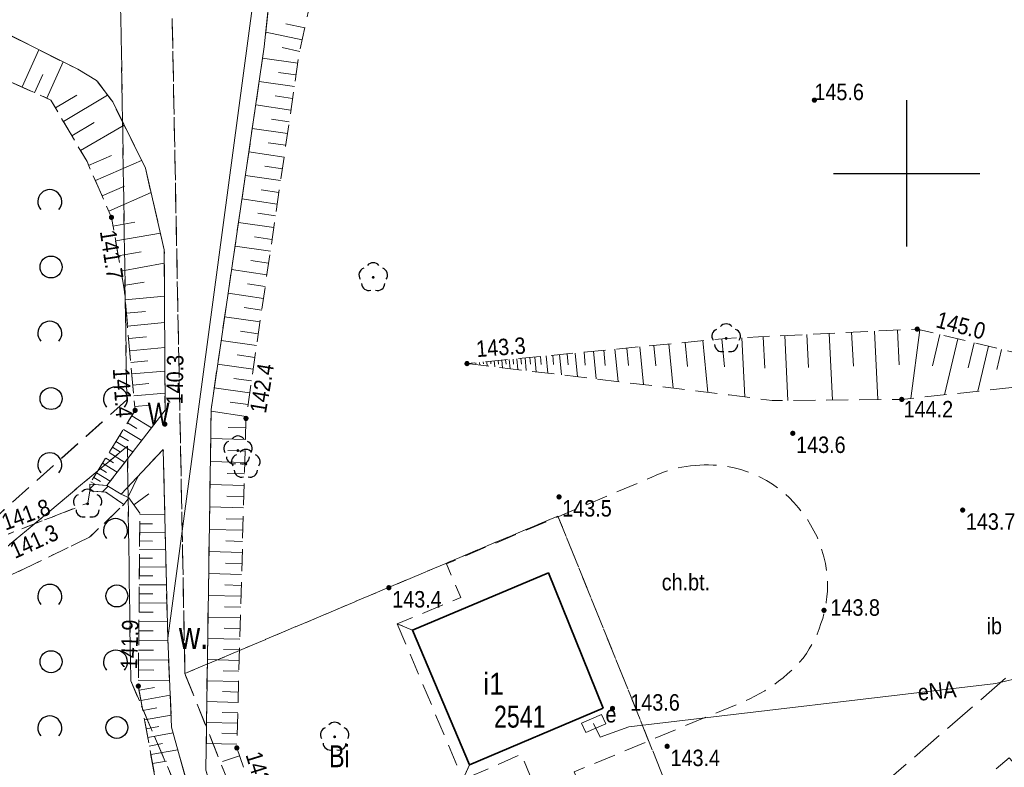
# Model space of a CAD drawing. Header units: metres. Extents: x 5548743 to 5556416, y 5707500 to 5714000.
# Tile 173 of 203: x 5554239 to 5554307, y 5710559 to 5710611. Entities that reach past the tile are written whole.
import ezdxf
from ezdxf.enums import TextEntityAlignment as Align

# ---------------------------------------------------------------- set-up
doc = ezdxf.new("R2010")
doc.units = ezdxf.units.M
doc.header["$MEASUREMENT"] = 0
for name, pattern in [('0.75_0.75', [1.5, 0.75, -0.75]), ('1.5_0.75', [2.25, 1.5, -0.75]), ('2.25_0.75', [3, 2.25, -0.75])]:
    doc.linetypes.add(name, pattern=pattern)
doc.layers.get('0').update_dxf_attribs({"color": 2, "linetype": 'CONTINUOUS', "lineweight": 5})
for name, color, linetype in [('000 Inne (niezydentyfikowane)', 7, 'CONTINUOUS'), ('210-oznaczenie konturu użytku gruntowego', 7, 'CONTINUOUS'), ('218-kontur użytku gruntowego', 7, 'CONTINUOUS'), ('312-budynek ewidencyjny', 7, 'CONTINUOUS'), ('312-oznaczenie budynku ewidencyjnego', 7, 'CONTINUOUS'), ('312-oznaczenie budynku ewidencyjnego-Atr117', 7, 'CONTINUOUS'), ('chodnik', 7, 'CONTINUOUS'), ('chodnik-Atr17', 7, 'CONTINUOUS'), ('drzewo liściaste', 7, 'CONTINUOUS'), ('inna budowla-Atr17', 7, 'CONTINUOUS'), ('jezdnia', 7, 'CONTINUOUS'), ('pikieta naturalna', 7, 'CONTINUOUS'), ('pikieta naturalna-Atr2', 7, 'CONTINUOUS'), ('przewód elektroenergetyczny podziemny', 7, 'CONTINUOUS'), ('przewód elektroenergetyczny podziemny-Atr1', 7, 'CONTINUOUS'), ('rów melioracyjny (poligon)', 7, 'CONTINUOUS'), ('skarpa nieumocniona', 7, 'CONTINUOUS'), ('szafa elektroenergetyczna lub kontener', 7, 'CONTINUOUS'), ('szafa elektroenergetyczna lub kontener-Atr17', 7, 'CONTINUOUS'), ('woda stojąca', 7, 'CONTINUOUS'), ('woda stojąca-Atr103', 7, 'CONTINUOUS'), ('Wstawianie ramki sekcyjnej z opisem', 7, 'CONTINUOUS'), ('zadrzewienie  zakrzewienie', 7, 'CONTINUOUS'), ('ściana oporowa (poligon)', 7, 'CONTINUOUS')]:
    doc.layers.add(name, color=color, linetype=linetype)
doc.styles.get("Standard").update_dxf_attribs({"font": 'Working1250', "width": 0.75})

# ---------------------------------------------------------------- blocks, each defined once
blk = doc.blocks.new('PW01')
at = {"linetype": 'Continuous', "lineweight": 13}
h = blk.add_hatch(color=0, dxfattribs=at)
edge = h.paths.add_edge_path()
edge.add_arc((0, 0), 0.18, 0, 360)
blk = doc.blocks.new('OP021')
at = {"linetype": 'Continuous', "lineweight": 13}
h = blk.add_hatch(color=0, dxfattribs=at)
edge = h.paths.add_edge_path()
edge.add_arc((0, 0), 0.1, 0, 360)
at = {"color": 0, "linetype": 'Continuous', "lineweight": -3}
for centre, start, end in [((0, 0.5), 38.316, 141.684), ((-0.476, 0.154), 110.388, 213.756), ((0.476, 0.154), 326.244, 69.612), ((-0.294, -0.404), 182.272, 285.64), ((0.294, -0.404), 254.36, 357.728), ((0.294, -0.404), 254.36, 357.728)]:
    blk.add_arc(centre, 0.5, start, end, dxfattribs=at)
blk = doc.blocks.new('US18')
at = {"color": 0, "linetype": 'Continuous', "lineweight": 13}
for p, q in [((-0.75, -0.35), (-0.75, 0.35)), ((-0.75, 0.35), (0.75, 0.35)), ((0.75, -0.35), (0.75, 0.35)), ((-0.75, -0.35), (0.75, -0.35))]:
    blk.add_line(p, q, dxfattribs=at)
blk = doc.blocks.new('OTZK1')
at = {"color": 0, "linetype": 'Continuous'}
blk.add_circle((0, 0), 0.75, dxfattribs=at)
blk = doc.blocks.new('OTZK2')
at = {"color": 0, "linetype": 'Continuous'}
blk.add_arc((0, 0), 0.825, 318.85, 221.162, dxfattribs=at)
blk = doc.blocks.new('RAMKA1000K')
at = {"color": 0}
for p, q in [((700, 95), (700, 105)), ((695, 100), (705, 100))]:
    blk.add_line(p, q, dxfattribs=at)

msp = doc.modelspace()

# ---------------------------------------------------------------- linework, layer by layer
at = {"layer": '000 Inne (niezydentyfikowane)', "color": 252, "linetype": 'Continuous', "lineweight": 18, "flags": 128}
for points in [[(5554258.79, 5710609.96), (5554257.5, 5710610.24)], [(5554258.62, 5710609.14), (5554256.12, 5710609.67)], [(5554239.45, 5710605.91), (5554240.6, 5710608.45)], [(5554258.45, 5710608.34), (5554257.24, 5710608.6)], [(5554241.14, 5710605.14), (5554242.26, 5710607.62)], [(5554258.31, 5710607.54), (5554255.91, 5710607.89)], [(5554240.3, 5710605.52), (5554240.87, 5710606.77)], [(5554258.19, 5710606.74), (5554256.99, 5710606.91)], [(5554258.08, 5710605.94), (5554255.67, 5710606.29)], [(5554241.72, 5710604.49), (5554243.19, 5710605.35)], [(5554242.27, 5710603.56), (5554245.3, 5710605.35)], [(5554257.96, 5710605.13), (5554256.76, 5710605.31)], [(5554257.84, 5710604.33), (5554255.44, 5710604.68)], [(5554242.85, 5710602.57), (5554244.38, 5710603.47)], [(5554243.45, 5710601.56), (5554246.42, 5710603.31)], [(5554257.73, 5710603.53), (5554256.52, 5710603.7)], [(5554257.61, 5710602.72), (5554255.2, 5710603.08)], [(5554257.49, 5710601.92), (5554256.29, 5710602.1)], [(5554257.38, 5710601.12), (5554254.96, 5710601.47)], [(5554244, 5710600.55), (5554245.56, 5710601.23)], [(5554244.46, 5710599.51), (5554247.62, 5710600.89)], [(5554257.26, 5710600.31), (5554256.05, 5710600.49)], [(5554257.14, 5710599.51), (5554254.73, 5710599.86)], [(5554244.92, 5710598.46), (5554246.46, 5710599.13)], [(5554245.37, 5710597.42), (5554248.27, 5710598.69)], [(5554257.02, 5710598.7), (5554255.82, 5710598.88)], [(5554256.91, 5710597.9), (5554254.49, 5710598.25)], [(5554256.79, 5710597.1), (5554255.58, 5710597.27)], [(5554245.66, 5710596.4), (5554247.17, 5710596.66)], [(5554256.67, 5710596.29), (5554254.26, 5710596.64)], [(5554245.85, 5710595.38), (5554248.91, 5710595.92)], [(5554256.55, 5710595.48), (5554255.35, 5710595.66)], [(5554246.03, 5710594.36), (5554247.59, 5710594.64)], [(5554256.44, 5710594.68), (5554254.02, 5710595.03)], [(5554246.21, 5710593.32), (5554249.18, 5710593.85)], [(5554256.32, 5710593.87), (5554255.11, 5710594.05)], [(5554256.2, 5710593.07), (5554253.78, 5710593.42)], [(5554246.39, 5710592.32), (5554247.79, 5710592.57)], [(5554255.97, 5710591.45), (5554253.55, 5710591.8)], [(5554256.08, 5710592.26), (5554254.87, 5710592.44)], [(5554246.5, 5710591.36), (5554249.19, 5710591.61)], [(5554246.58, 5710590.45), (5554247.89, 5710590.56)], [(5554255.85, 5710590.64), (5554254.64, 5710590.82)], [(5554246.66, 5710589.56), (5554249.2, 5710589.79)], [(5554255.73, 5710589.84), (5554253.31, 5710590.19)], [(5554255.61, 5710589.03), (5554254.4, 5710589.21)], [(5554296.23, 5710589.13), (5554296.35, 5710586.82)], [(5554297.8, 5710589.21), (5554298.02, 5710584.53)], [(5554299.37, 5710589.28), (5554299.48, 5710586.91)], [(5554300.9, 5710589.31), (5554300.28, 5710584.61)], [(5554246.74, 5710588.7), (5554247.97, 5710588.82)], [(5554255.5, 5710588.22), (5554253.07, 5710588.57)], [(5554284.84, 5710588.44), (5554285, 5710586.8)], [(5554286.05, 5710588.56), (5554286.39, 5710585.02)], [(5554287.34, 5710588.68), (5554287.53, 5710586.77)], [(5554288.72, 5710588.76), (5554288.92, 5710584.71)], [(5554290.17, 5710588.83), (5554290.28, 5710586.67)], [(5554291.66, 5710588.91), (5554291.87, 5710584.47)], [(5554293.16, 5710588.98), (5554293.27, 5710586.73)], [(5554294.69, 5710589.05), (5554294.91, 5710584.5)], [(5554302.27, 5710588.98), (5554301.76, 5710586.84)], [(5554303.51, 5710588.68), (5554302.59, 5710584.85)], [(5554246.81, 5710587.87), (5554249.21, 5710588.09)], [(5554277.91, 5710587.77), (5554278, 5710586.89)], [(5554278.56, 5710587.83), (5554278.75, 5710585.94)], [(5554279.26, 5710587.9), (5554279.36, 5710586.87)], [(5554280.02, 5710587.97), (5554280.24, 5710585.76)], [(5554280.84, 5710588.05), (5554280.96, 5710586.85)], [(5554281.73, 5710588.14), (5554281.98, 5710585.55)], [(5554282.69, 5710588.23), (5554282.82, 5710586.83)], [(5554283.72, 5710588.33), (5554284.01, 5710585.31)], [(5554304.61, 5710588.42), (5554304.2, 5710586.7)], [(5554305.61, 5710588.18), (5554304.87, 5710585.1)], [(5554306.5, 5710587.96), (5554306.17, 5710586.58)], [(5554246.88, 5710587.06), (5554248.05, 5710587.17)], [(5554255.38, 5710587.41), (5554254.17, 5710587.59)], [(5554271.01, 5710587.1), (5554271.02, 5710586.98)], [(5554271.26, 5710587.12), (5554271.29, 5710586.82)], [(5554271.52, 5710587.15), (5554271.53, 5710586.97)], [(5554271.77, 5710587.17), (5554271.81, 5710586.76)], [(5554272.03, 5710587.2), (5554272.05, 5710586.96)], [(5554272.28, 5710587.22), (5554272.33, 5710586.7)], [(5554272.54, 5710587.25), (5554272.57, 5710586.96)], [(5554272.79, 5710587.27), (5554272.85, 5710586.64)], [(5554273.05, 5710587.3), (5554273.08, 5710586.95)], [(5554273.3, 5710587.32), (5554273.37, 5710586.58)], [(5554273.58, 5710587.35), (5554273.62, 5710586.94)], [(5554273.88, 5710587.38), (5554273.96, 5710586.51)], [(5554274.2, 5710587.41), (5554274.24, 5710586.94)], [(5554274.55, 5710587.44), (5554274.64, 5710586.42)], [(5554274.92, 5710587.48), (5554274.98, 5710586.93)], [(5554275.33, 5710587.52), (5554275.44, 5710586.33)], [(5554275.77, 5710587.56), (5554275.83, 5710586.92)], [(5554276.24, 5710587.61), (5554276.38, 5710586.22)], [(5554276.76, 5710587.65), (5554276.83, 5710586.9)], [(5554277.31, 5710587.71), (5554277.47, 5710586.09)], [(5554246.95, 5710586.28), (5554249.22, 5710586.48)], [(5554255.26, 5710586.6), (5554252.83, 5710586.96)], [(5554269.99, 5710587), (5554269.99, 5710586.99)], [(5554270.24, 5710587.02), (5554270.25, 5710586.95)], [(5554270.5, 5710587.05), (5554270.5, 5710586.98)], [(5554270.75, 5710587.07), (5554270.77, 5710586.89)], [(5554255.14, 5710585.8), (5554253.93, 5710585.97)], [(5554247.02, 5710585.52), (5554248.12, 5710585.62)], [(5554255.02, 5710584.99), (5554252.6, 5710585.34)], [(5554247.09, 5710584.78), (5554249.22, 5710584.97)], [(5554247.16, 5710584.06), (5554248.19, 5710584.15)], [(5554254.79, 5710583.38), (5554252.38, 5710583.73)], [(5554254.91, 5710584.18), (5554253.69, 5710584.36)], [(5554246.95, 5710583.42), (5554248.3, 5710582.59)], [(5554246.38, 5710582.49), (5554247.63, 5710581.73)], [(5554246.65, 5710582.94), (5554247.3, 5710582.54)], [(5554254.75, 5710582.59), (5554253.56, 5710582.62)], [(5554246.12, 5710582.07), (5554246.72, 5710581.7)], [(5554254.73, 5710581.79), (5554252.35, 5710581.86)], [(5554245.63, 5710581.27), (5554246.19, 5710580.93)], [(5554245.87, 5710581.67), (5554247.03, 5710580.95)], [(5554254.71, 5710581.01), (5554253.52, 5710581.04)], [(5554245.17, 5710580.53), (5554245.69, 5710580.21)], [(5554245.4, 5710580.9), (5554246.47, 5710580.23)], [(5554244.75, 5710579.84), (5554245.23, 5710579.55)], [(5554244.95, 5710580.18), (5554245.96, 5710579.56)], [(5554254.69, 5710580.22), (5554252.33, 5710580.29)], [(5554244.35, 5710579.2), (5554244.8, 5710578.93)], [(5554244.54, 5710579.52), (5554245.48, 5710578.94)], [(5554246.68, 5710577.84), (5554247.42, 5710579.33)], [(5554254.66, 5710579.44), (5554253.49, 5710579.47)], [(5554244.16, 5710578.9), (5554244.46, 5710578.72)], [(5554254.64, 5710578.66), (5554252.31, 5710578.73)], [(5554247.09, 5710577.33), (5554248.13, 5710578.08)], [(5554254.62, 5710577.89), (5554253.46, 5710577.92)], [(5554254.6, 5710577.12), (5554252.28, 5710577.18)], [(5554247.51, 5710576.66), (5554249.21, 5710576.64)], [(5554254.58, 5710576.35), (5554253.42, 5710576.38)], [(5554247.5, 5710576.03), (5554248.37, 5710576.02)], [(5554254.56, 5710575.59), (5554252.26, 5710575.65)], [(5554247.5, 5710575.44), (5554249.24, 5710575.42)], [(5554247.49, 5710574.86), (5554248.37, 5710574.85)], [(5554254.53, 5710574.82), (5554253.39, 5710574.86)], [(5554247.48, 5710573.68), (5554248.38, 5710573.67)], [(5554247.49, 5710574.27), (5554249.27, 5710574.25)], [(5554254.51, 5710574.07), (5554252.24, 5710574.13)], [(5554247.48, 5710573.08), (5554249.3, 5710573.06)], [(5554254.49, 5710573.31), (5554253.36, 5710573.34)], [(5554247.47, 5710572.47), (5554248.39, 5710572.47)], [(5554254.47, 5710572.56), (5554252.22, 5710572.63)], [(5554247.46, 5710571.86), (5554249.33, 5710571.85)], [(5554254.45, 5710571.82), (5554253.33, 5710571.85)], [(5554247.46, 5710571.24), (5554248.4, 5710571.24)], [(5554254.43, 5710571.07), (5554252.19, 5710571.13)], [(5554247.45, 5710570.62), (5554249.35, 5710570.6)], [(5554254.41, 5710570.33), (5554253.3, 5710570.36)], [(5554247.45, 5710569.99), (5554248.41, 5710569.98)], [(5554254.39, 5710569.59), (5554252.17, 5710569.65)], [(5554247.44, 5710569.35), (5554249.38, 5710569.33)], [(5554254.37, 5710568.86), (5554253.27, 5710568.89)], [(5554247.44, 5710568.7), (5554248.42, 5710568.7)], [(5554247.43, 5710568.05), (5554249.42, 5710568.03)], [(5554254.35, 5710568.13), (5554252.15, 5710568.19)], [(5554247.42, 5710567.39), (5554248.43, 5710567.38)], [(5554254.33, 5710567.4), (5554253.23, 5710567.43)], [(5554247.42, 5710566.72), (5554249.48, 5710566.7)], [(5554254.31, 5710566.68), (5554252.13, 5710566.74)], [(5554247.41, 5710566.04), (5554248.46, 5710566.03)], [(5554254.29, 5710565.95), (5554253.2, 5710565.98)], [(5554247.4, 5710565.34), (5554249.54, 5710565.32)], [(5554254.27, 5710565.24), (5554252.11, 5710565.3)], [(5554247.45, 5710564.64), (5554248.5, 5710564.83)], [(5554247.58, 5710563.94), (5554249.58, 5710564.31)], [(5554254.25, 5710564.52), (5554253.17, 5710564.55)], [(5554254.23, 5710563.81), (5554252.09, 5710563.87)], [(5554247.7, 5710563.27), (5554248.66, 5710563.44)], [(5554247.82, 5710562.62), (5554249.64, 5710562.95)], [(5554254.21, 5710563.1), (5554253.14, 5710563.13)], [(5554247.94, 5710562), (5554248.8, 5710562.16)], [(5554254.19, 5710562.39), (5554252.07, 5710562.45)], [(5554248.04, 5710561.42), (5554249.79, 5710561.74)], [(5554254.17, 5710561.68), (5554253.11, 5710561.71)], [(5554248.15, 5710560.83), (5554249.05, 5710561)], [(5554254.15, 5710560.95), (5554252.05, 5710561.01)], [(5554248.26, 5710560.24), (5554250.11, 5710560.58)], [(5554254.32, 5710560.17), (5554253.17, 5710559.78)], [(5554248.37, 5710559.63), (5554249.32, 5710559.8)]]:
    msp.add_lwpolyline(points, dxfattribs=at)
at = {"layer": '218-kontur użytku gruntowego', "color": 70, "linetype": '1.5_0.75', "lineweight": 18, "flags": 128}
for points in [[(5554246.19, 5710611.74), (5554246.61, 5710584.5)], [(5554246.61, 5710584.5), (5554246.19, 5710611.74)], [(5554250.59, 5710565.79), (5554249.72, 5710610.6)], [(5554249.72, 5710610.6), (5554250.59, 5710565.79)], [(5554246.61, 5710584.5), (5554232.08, 5710571.52)], [(5554232.08, 5710571.52), (5554246.61, 5710584.5)], [(5554234.43, 5710571.13), (5554246.65, 5710581.34)], [(5554246.65, 5710581.34), (5554234.43, 5710571.13)], [(5554246.65, 5710581.34), (5554246.88, 5710565.29)], [(5554246.88, 5710565.29), (5554246.65, 5710581.34)], [(5554276.12, 5710576.56), (5554250.59, 5710565.79)], [(5554250.59, 5710565.79), (5554276.12, 5710576.56)], [(5554290.77, 5710540.33), (5554276.12, 5710576.56)], [(5554276.12, 5710576.56), (5554290.77, 5710540.33)], [(5554257.05, 5710549.65), (5554250.59, 5710565.79)], [(5554250.59, 5710565.79), (5554257.05, 5710549.65)], [(5554246.88, 5710565.29), (5554254.42, 5710547.7)], [(5554254.42, 5710547.7), (5554246.88, 5710565.29)]]:
    msp.add_lwpolyline(points, dxfattribs=at)
at = {"layer": '312-budynek ewidencyjny', "color": 252, "linetype": 'Continuous', "lineweight": 35, "flags": 128}
for points in [[(5554266.17, 5710568.76), (5554275.48, 5710572.68)], [(5554275.48, 5710572.68), (5554279.21, 5710563.41)], [(5554270.06, 5710559.55), (5554266.17, 5710568.76)], [(5554279.21, 5710563.41), (5554270.06, 5710559.55)]]:
    msp.add_lwpolyline(points, dxfattribs=at)
at = {"layer": 'chodnik', "color": 252, "linetype": '1.5_0.75', "lineweight": 18, "flags": 128}
for points in [[(5554285.83, 5710580.05), (5554285.52, 5710580.03), (5554285.21, 5710580), (5554284.9, 5710579.95), (5554284.61, 5710579.91), (5554284.31, 5710579.84), (5554284, 5710579.76), (5554283.71, 5710579.68), (5554283.41, 5710579.58), (5554283.12, 5710579.47), (5554282.84, 5710579.35), (5554282.56, 5710579.22), (5554268.49, 5710573.29), (5554269.47, 5710570.99), (5554265.13, 5710569.19), (5554266.17, 5710568.76), (5554275.48, 5710572.68), (5554279.21, 5710563.41), (5554270.06, 5710559.55), (5554269.62, 5710558.53), (5554273.63, 5710560.27), (5554277.58, 5710550.46), (5554276.84, 5710548.9), (5554282.22, 5710550.49), (5554280.23, 5710551.58), (5554277.23, 5710559.06), (5554288.55, 5710563.75), (5554288.9, 5710563.9), (5554289.26, 5710564.06), (5554289.61, 5710564.23), (5554289.94, 5710564.42), (5554290.28, 5710564.61), (5554290.6, 5710564.82), (5554290.93, 5710565.04), (5554291.23, 5710565.26), (5554291.54, 5710565.5), (5554291.84, 5710565.76), (5554292.13, 5710566.01), (5554292.4, 5710566.28), (5554292.67, 5710566.56), (5554292.91, 5710566.85), (5554293.13, 5710567.17), (5554293.33, 5710567.48), (5554293.53, 5710567.82), (5554293.7, 5710568.15), (5554293.86, 5710568.49), (5554294, 5710568.84), (5554294.13, 5710569.2), (5554294.25, 5710569.55), (5554294.35, 5710569.93), (5554294.43, 5710570.3), (5554294.49, 5710570.67), (5554294.54, 5710571.04), (5554294.57, 5710571.42), (5554294.58, 5710571.9), (5554294.55, 5710572.37), (5554294.5, 5710572.84), (5554294.43, 5710573.32), (5554294.32, 5710573.78), (5554294.2, 5710574.23), (5554294.04, 5710574.68), (5554293.86, 5710575.13), (5554293.65, 5710575.55), (5554293.42, 5710575.97), (5554293.17, 5710576.37), (5554292.89, 5710576.75), (5554292.59, 5710577.13), (5554292.27, 5710577.49), (5554291.95, 5710577.83), (5554291.59, 5710578.16), (5554291.21, 5710578.46), (5554290.81, 5710578.74), (5554290.41, 5710578.99), (5554289.98, 5710579.21), (5554289.55, 5710579.42), (5554289.1, 5710579.59), (5554288.64, 5710579.74), (5554288.18, 5710579.86), (5554287.71, 5710579.95), (5554287.23, 5710580.02), (5554286.75, 5710580.05), (5554286.44, 5710580.06), (5554286.13, 5710580.06)], [(5554265.13, 5710569.19), (5554269.62, 5710558.53), (5554270.06, 5710559.55), (5554266.17, 5710568.76)]]:
    msp.add_lwpolyline(points, close=True, dxfattribs=at)
at = {"layer": 'jezdnia', "color": 252, "linetype": '2.25_0.75', "lineweight": 18, "flags": 128}
msp.add_lwpolyline([(5554312.42, 5710564.71), (5554310.11, 5710558.45), (5554309.14, 5710555.6), (5554307.76, 5710551.13), (5554306.72, 5710545.8), (5554308.05, 5710535.25), (5554310.32, 5710529.72), (5554311.39, 5710529.71), (5554309.08, 5710535.53), (5554307.78, 5710544.17), (5554308.8, 5710550.42), (5554310.37, 5710555.41), (5554311.22, 5710558.08), (5554314.06, 5710565.61), (5554315.41, 5710566.6), (5554316.7, 5710566.97), (5554319.51, 5710569.36), (5554323.45, 5710571.61), (5554336.65, 5710579.67), (5554346.65, 5710588.04), (5554344.48, 5710591.49), (5554333.48, 5710582.58), (5554320.7, 5710574.89), (5554316.68, 5710572.84), (5554314.02, 5710571.97), (5554312.77, 5710571.62), (5554310.73, 5710569.38), (5554309.15, 5710567.55), (5554307.11, 5710565.76), (5554297.1, 5710557.11), (5554293.49, 5710554.64), (5554282.22, 5710550.49), (5554276.84, 5710548.9), (5554272.11, 5710546.91), (5554274.11, 5710543.01), (5554281.66, 5710546.07), (5554294.67, 5710550.67), (5554295.77, 5710549.34), (5554298.32, 5710550.98), (5554297.29, 5710552.1), (5554299.24, 5710553.4), (5554302.69, 5710556.36), (5554303.7, 5710555.21), (5554305.86, 5710557.12), (5554304.82, 5710558.21), (5554307.02, 5710560.02), (5554308.04, 5710558.88), (5554310.23, 5710560.82), (5554309.23, 5710561.94)], close=True, dxfattribs=at)
at = {"layer": 'przewód elektroenergetyczny podziemny', "color": 1, "linetype": 'Continuous', "lineweight": 18, "flags": 128}
msp.add_lwpolyline([(5554278.57, 5710562.37), (5554279.02, 5710561.44), (5554280.97, 5710562.15), (5554306.1, 5710565.11), (5554315.57, 5710567.38), (5554325.8, 5710565.69), (5554335.04, 5710562.96), (5554335.82, 5710563.27)], dxfattribs=at)
at = {"layer": 'rów melioracyjny (poligon)', "color": 252, "linetype": '0.75_0.75', "lineweight": 18, "flags": 128}
msp.add_lwpolyline([(5554237.8, 5710575.05), (5554238.49, 5710572.43), (5554244.06, 5710575.11), (5554246.41, 5710577.35), (5554245.17, 5710578.2), (5554244.09, 5710578.28), (5554243.94, 5710577.45)], close=True, dxfattribs=at)
at = {"layer": 'skarpa nieumocniona', "color": 252, "linetype": '1.5_0.75', "lineweight": 18, "flags": 128}
for points in [[(5554241.07, 5710637.57), (5554241.92, 5710638.34), (5554242.27, 5710640.44), (5554241.78, 5710651.09), (5554241.81, 5710653.76), (5554240.5, 5710652.6), (5554239.46, 5710650.75), (5554239.4, 5710644.13), (5554239.87, 5710639.74), (5554236.1, 5710639.54), (5554231.29, 5710638.14), (5554227.48, 5710635.01), (5554225.34, 5710631.1), (5554224.14, 5710627.4), (5554224.8, 5710621.71), (5554227.97, 5710615.15), (5554231.34, 5710610.66), (5554235.37, 5710607.75), (5554241.41, 5710605.02), (5554243.89, 5710600.81), (5554245.56, 5710596.99), (5554246.43, 5710592.08), (5554247.18, 5710583.79), (5554244.07, 5710578.75), (5554245.25, 5710578.65), (5554249.23, 5710583.8), (5554249.18, 5710594.78), (5554247.88, 5710600.35), (5554245.65, 5710604.89), (5554244.54, 5710606.36), (5554243.25, 5710607.12), (5554236.46, 5710610.52), (5554234.44, 5710611.92), (5554232.15, 5710614.35), (5554229.31, 5710618.59), (5554228.13, 5710622.02), (5554227.83, 5710626), (5554228.47, 5710629.38), (5554230.01, 5710632.63), (5554231.15, 5710634.17), (5554232.61, 5710635.1), (5554236.5, 5710636.4)], [(5554241.07, 5710637.57), (5554241.92, 5710638.34), (5554242.27, 5710640.44), (5554241.78, 5710651.09), (5554241.81, 5710653.76), (5554240.5, 5710652.6), (5554239.46, 5710650.75), (5554239.4, 5710644.13), (5554239.87, 5710639.74), (5554236.1, 5710639.54), (5554231.29, 5710638.14), (5554227.48, 5710635.01), (5554225.34, 5710631.1), (5554224.14, 5710627.4), (5554224.8, 5710621.71), (5554227.97, 5710615.15), (5554231.34, 5710610.66), (5554235.37, 5710607.75), (5554241.41, 5710605.02), (5554243.89, 5710600.81), (5554245.56, 5710596.99), (5554246.43, 5710592.08), (5554247.18, 5710583.79), (5554244.07, 5710578.75), (5554245.25, 5710578.65), (5554249.23, 5710583.8), (5554249.18, 5710594.78), (5554247.88, 5710600.35), (5554245.65, 5710604.89), (5554244.54, 5710606.36), (5554243.25, 5710607.12), (5554236.46, 5710610.52), (5554234.44, 5710611.92), (5554232.15, 5710614.35), (5554229.31, 5710618.59), (5554228.13, 5710622.02), (5554227.83, 5710626), (5554228.47, 5710629.38), (5554230.01, 5710632.63), (5554231.15, 5710634.17), (5554232.61, 5710635.1), (5554236.5, 5710636.4)], [(5554260.05, 5710643.23), (5554260.25, 5710640.12), (5554263.2, 5710640.32), (5554264.85, 5710638.55), (5554264.91, 5710630.76), (5554260.65, 5710623.94), (5554256.79, 5710616.09), (5554256.02, 5710608.66), (5554252.38, 5710583.86), (5554252.02, 5710559.18), (5554253.54, 5710554.26), (5554266.08, 5710548.26), (5554267.21, 5710547.34), (5554268.32, 5710545.31), (5554272.03, 5710547.27), (5554266.84, 5710550.45), (5554255.87, 5710555.6), (5554254.14, 5710560.7), (5554254.77, 5710583.24), (5554258.39, 5710608.08), (5554260.1, 5710616.06), (5554263.02, 5710621.83), (5554267.09, 5710629.86), (5554267.29, 5710638.97), (5554264.58, 5710642.64)], [(5554260.05, 5710643.23), (5554260.25, 5710640.12), (5554263.2, 5710640.32), (5554264.85, 5710638.55), (5554264.91, 5710630.76), (5554260.65, 5710623.94), (5554256.79, 5710616.09), (5554256.02, 5710608.66), (5554252.38, 5710583.86), (5554252.02, 5710559.18), (5554253.54, 5710554.26), (5554266.08, 5710548.26), (5554267.21, 5710547.34), (5554268.32, 5710545.31), (5554272.03, 5710547.27), (5554266.84, 5710550.45), (5554255.87, 5710555.6), (5554254.14, 5710560.7), (5554254.77, 5710583.24), (5554258.39, 5710608.08), (5554260.1, 5710616.06), (5554263.02, 5710621.83), (5554267.09, 5710629.86), (5554267.29, 5710638.97), (5554264.58, 5710642.64)], [(5554269.9, 5710586.99), (5554287.85, 5710584.85), (5554290.8, 5710584.46), (5554299.66, 5710584.54), (5554307.48, 5710585.38), (5554309.53, 5710582.01), (5554312.49, 5710572.49), (5554312.77, 5710571.62), (5554314.02, 5710571.97), (5554316.87, 5710572.95), (5554311.24, 5710585.47), (5554309.18, 5710587.32), (5554300.72, 5710589.35), (5554287.64, 5710588.71)], [(5554269.9, 5710586.99), (5554287.85, 5710584.85), (5554290.8, 5710584.46), (5554299.66, 5710584.54), (5554307.48, 5710585.38), (5554309.53, 5710582.01), (5554312.49, 5710572.49), (5554312.77, 5710571.62), (5554314.02, 5710571.97), (5554316.87, 5710572.95), (5554311.24, 5710585.47), (5554309.18, 5710587.32), (5554300.72, 5710589.35), (5554287.64, 5710588.71)], [(5554253.63, 5710552.69), (5554252.34, 5710554.11), (5554250.82, 5710557.99), (5554249.68, 5710562.13), (5554249.41, 5710568.2), (5554249.11, 5710581.12), (5554246.23, 5710578.06), (5554246.75, 5710577.8), (5554247.51, 5710576.75), (5554247.4, 5710564.93), (5554248.92, 5710556.62), (5554250.56, 5710552.65), (5554252.27, 5710550.62), (5554256.25, 5710548.22), (5554264.99, 5710543.5), (5554267.66, 5710544.93), (5554267.4, 5710545.43), (5554257.26, 5710550.62)], [(5554253.63, 5710552.69), (5554252.34, 5710554.11), (5554250.82, 5710557.99), (5554249.68, 5710562.13), (5554249.41, 5710568.2), (5554249.11, 5710581.12), (5554246.23, 5710578.06), (5554246.75, 5710577.8), (5554247.51, 5710576.75), (5554247.4, 5710564.93), (5554248.92, 5710556.62), (5554250.56, 5710552.65), (5554252.27, 5710550.62), (5554256.25, 5710548.22), (5554264.99, 5710543.5), (5554267.66, 5710544.93), (5554267.4, 5710545.43), (5554257.26, 5710550.62)]]:
    msp.add_lwpolyline(points, close=True, dxfattribs=at)
at = {"layer": 'woda stojąca', "color": 141, "linetype": 'Continuous', "lineweight": 18, "flags": 128}
msp.add_lwpolyline([(5554236.46, 5710610.52), (5554243.25, 5710607.12), (5554244.54, 5710606.36), (5554245.65, 5710604.89), (5554247.88, 5710600.35), (5554249.18, 5710594.78), (5554249.23, 5710583.8), (5554245.25, 5710578.65), (5554246.23, 5710578.06), (5554249.11, 5710581.12), (5554249.41, 5710568.2), (5554259.05, 5710640.07), (5554254.72, 5710639.92), (5554246.92, 5710638.86), (5554244.48, 5710639.13), (5554243.4, 5710645.32), (5554242.96, 5710651.01), (5554243.05, 5710653.73), (5554241.81, 5710653.76), (5554241.78, 5710651.09), (5554242.27, 5710640.44), (5554241.92, 5710638.34), (5554241.07, 5710637.57), (5554236.5, 5710636.4)], dxfattribs=at)
msp.add_lwpolyline([(5554249.41, 5710568.2), (5554249.68, 5710562.13), (5554250.82, 5710557.99), (5554252.34, 5710554.11), (5554253.63, 5710552.69), (5554257.26, 5710550.62), (5554267.4, 5710545.43), (5554267.66, 5710544.93), (5554268.32, 5710545.31), (5554267.21, 5710547.34), (5554266.08, 5710548.26), (5554253.54, 5710554.26), (5554252.02, 5710559.18), (5554252.38, 5710583.86), (5554256.02, 5710608.66), (5554256.79, 5710616.09), (5554260.65, 5710623.94), (5554264.91, 5710630.76), (5554264.85, 5710638.55), (5554263.2, 5710640.32), (5554260.25, 5710640.12), (5554259.05, 5710640.07)], close=True, dxfattribs=at)
at = {"layer": 'zadrzewienie  zakrzewienie', "color": 252, "linetype": '1.5_0.75', "lineweight": 18, "flags": 128}
msp.add_lwpolyline([(5554234.7, 5710533.19), (5554245.25, 5710535.4), (5554254.45, 5710538.4), (5554265.09, 5710543.16), (5554264.99, 5710543.5), (5554256.25, 5710548.22), (5554252.27, 5710550.62), (5554250.56, 5710552.65), (5554248.92, 5710556.62), (5554247.4, 5710564.93), (5554247.51, 5710576.75), (5554246.75, 5710577.8), (5554246.41, 5710577.35), (5554244.06, 5710575.11), (5554238.49, 5710572.43), (5554237.8, 5710575.05), (5554243.94, 5710577.45), (5554244.09, 5710578.28), (5554244.07, 5710578.75), (5554247.18, 5710583.79), (5554246.43, 5710592.08), (5554245.56, 5710596.99), (5554243.89, 5710600.81), (5554241.41, 5710605.02), (5554235.37, 5710607.75), (5554231.34, 5710610.66), (5554227.97, 5710615.15), (5554224.8, 5710621.71), (5554224.14, 5710627.4), (5554225.34, 5710631.1), (5554227.48, 5710635.01), (5554231.29, 5710638.14), (5554236.1, 5710639.54), (5554239.87, 5710639.74), (5554239.4, 5710644.13), (5554239.46, 5710650.75), (5554240.5, 5710652.6), (5554241.81, 5710653.76), (5554239.58, 5710654.68), (5554234.37, 5710653.94), (5554224.25, 5710653.14), (5554216.14, 5710651.7), (5554209.52, 5710647.69), (5554188.34, 5710640.83), (5554196.26, 5710624.04), (5554199.26, 5710616.56), (5554203.12, 5710605.81), (5554204.7, 5710599.72), (5554206.37, 5710595.74), (5554211.11, 5710596.45), (5554214.37, 5710596.63), (5554216.74, 5710596.26), (5554218.75, 5710595.63), (5554220.69, 5710594.04), (5554222.57, 5710592.13), (5554223.45, 5710592.57), (5554224.92, 5710590.35), (5554224.1, 5710589.8), (5554225.29, 5710588.3), (5554226.23, 5710588.33), (5554226.97, 5710585.97), (5554225.77, 5710585.73), (5554226.06, 5710584.37), (5554226, 5710582.64), (5554226.81, 5710581.76), (5554224.95, 5710579.98), (5554224.21, 5710580.6), (5554221.31, 5710578.16), (5554221.86, 5710577.12), (5554219.52, 5710575.91), (5554219.14, 5710576.48), (5554217.16, 5710575.38), (5554214.51, 5710574.27), (5554212.11, 5710573.27), (5554211.02, 5710572.24), (5554210.07, 5710570.43), (5554209.26, 5710567.2), (5554209.36, 5710553.78), (5554209.22, 5710548.85), (5554209.77, 5710544.79), (5554210.79, 5710540.34), (5554212.56, 5710534.54), (5554213.38, 5710532.79), (5554211.93, 5710531.51), (5554224.88, 5710531.96), (5554224.79, 5710533.5), (5554227.82, 5710533.76), (5554227.98, 5710532.26)], close=True, dxfattribs=at)
at = {"layer": 'ściana oporowa (poligon)', "color": 252, "linetype": 'Continuous', "lineweight": 18, "flags": 128}
msp.add_lwpolyline([(5554244.09, 5710578.28), (5554245.17, 5710578.2), (5554246.41, 5710577.35), (5554246.75, 5710577.8), (5554246.23, 5710578.06), (5554245.25, 5710578.65), (5554244.07, 5710578.75)], close=True, dxfattribs=at)
msp.add_lwpolyline([(5554244.09, 5710578.28), (5554245.17, 5710578.2), (5554246.41, 5710577.35), (5554246.75, 5710577.8), (5554246.23, 5710578.06), (5554245.25, 5710578.65), (5554244.07, 5710578.75)], close=True, dxfattribs=at)
for points in [[(5554244.084, 5710578.425), (5554244.383, 5710578.723)], [(5554244.937, 5710578.217), (5554245.325, 5710578.605)]]:
    msp.add_lwpolyline(points, dxfattribs=at)

# ---------------------------------------------------------------- block references
at = {"layer": 'drzewo liściaste', "color": 3, "linetype": 'Continuous', "lineweight": 18}
for p in [(5554263.48, 5710592.89), (5554287.64, 5710588.71), (5554254.22, 5710581.04), (5554254.76, 5710580.12), (5554243.93, 5710577.4), (5554260.84, 5710561.46)]:
    msp.add_blockref('OP021', p, dxfattribs=at)
at = {"layer": 'pikieta naturalna', "color": 252, "linetype": 'Continuous', "lineweight": 13}
for p in [(5554293.68, 5710605.01), (5554245.56, 5710596.99), (5554300.72, 5710589.35), (5554269.9, 5710586.99), (5554299.66, 5710584.54), (5554247.18, 5710583.79), (5554254.77, 5710583.24), (5554249.21, 5710582.85), (5554292.2, 5710582.22), (5554276.2, 5710577.87), (5554303.83, 5710576.97), (5554264.55, 5710571.66), (5554294.34, 5710570.11), (5554247.4, 5710564.93), (5554279.86, 5710563.4), (5554254.14, 5710560.7), (5554283.6, 5710560.81)]:
    msp.add_blockref('PW01', p, dxfattribs=at)
at = {"layer": 'szafa elektroenergetyczna lub kontener', "color": 1, "linetype": 'Continuous', "lineweight": 18, "rotation": 24.114}
msp.add_blockref('US18', (5554278.57, 5710562.37), dxfattribs=at)
at = {"layer": 'Wstawianie ramki sekcyjnej z opisem', "color": 8, "linetype": 'Continuous', "lineweight": 5}
msp.add_blockref('RAMKA1000K', (5553600, 5710500), dxfattribs=at)
msp.add_blockref('RAMKA1000K', (5553600, 5710500), dxfattribs=at)
msp.add_blockref('RAMKA1000K', (5553600, 5710500), dxfattribs=at)
msp.add_blockref('RAMKA1000K', (5553600, 5710500), dxfattribs=at)
at = {"layer": 'zadrzewienie  zakrzewienie', "color": 3, "linetype": 'Continuous', "lineweight": 18}
for name, p in [('OTZK2', (5554241.339, 5710598.062)), ('OTZK1', (5554241.426, 5710593.596)), ('OTZK2', (5554241.339, 5710589.062)), ('OTZK1', (5554241.426, 5710584.596)), ('OTZK2', (5554245.839, 5710584.562)), ('OTZK2', (5554241.339, 5710580.062)), ('OTZK2', (5554245.839, 5710575.562)), ('OTZK2', (5554241.339, 5710571.062)), ('OTZK1', (5554245.926, 5710571.096)), ('OTZK1', (5554241.426, 5710566.596)), ('OTZK2', (5554245.839, 5710566.562)), ('OTZK2', (5554241.339, 5710562.062)), ('OTZK1', (5554245.926, 5710562.096))]:
    msp.add_blockref(name, p, dxfattribs=at)

# ---------------------------------------------------------------- texts
at = {"layer": '210-oznaczenie konturu użytku gruntowego', "color": 70, "linetype": 'Continuous', "lineweight": 18, "width": 0.79}
for s, p in [('W', (5554248.04, 5710582.81)), ('Bi', (5554260.46, 5710559.38))]:
    msp.add_text(s, height=1.5, dxfattribs=at).set_placement(p)
at = {"layer": '312-oznaczenie budynku ewidencyjnego', "color": 252, "linetype": 'Continuous', "lineweight": 18, "width": 0.79}
msp.add_text('2541', height=1.5, dxfattribs=at).set_placement((5554271.75, 5710563.59), align=Align.TOP_LEFT)
at = {"layer": '312-oznaczenie budynku ewidencyjnego-Atr117', "color": 252, "width": 0.9}
msp.add_text('i1', height=1.5, dxfattribs=at).set_placement((5554271.72, 5710565.09), align=Align.MIDDLE_CENTER)
at = {"layer": 'chodnik-Atr17', "color": 252, "width": 0.9}
msp.add_text('ch.bt.', height=1.125, dxfattribs=at).set_placement((5554283.23, 5710571.48))
at = {"layer": 'inna budowla-Atr17', "color": 252, "width": 0.9}
msp.add_text('ib', height=1.125, dxfattribs=at).set_placement((5554305.47, 5710568.48))
at = {"layer": 'pikieta naturalna-Atr2', "color": 252, "width": 0.9}
for s, p in [('145.6', (5554293.68, 5710605.01)), ('144.2', (5554299.79, 5710583.31)), ('143.8', (5554294.78, 5710569.74)), ('143.6', (5554281.08, 5710563.25))]:
    msp.add_text(s, height=1.125, dxfattribs=at).set_placement(p)
for s, rotation, p in [('141.7', -81.236, (5554244.76, 5710596.03)), ('145.0', -14.787, (5554301.93, 5710589.49)), ('143.3', 4.216, (5554270.57, 5710587.43)), ('140.3', 88.956, (5554250.43, 5710584.19)), ('141.4', -86.14, (5554245.65, 5710586.64)), ('142.4', 80.391, (5554256.13, 5710583.54)), ('141.8', 19.976, (5554238.3, 5710575.56)), ('141.3', 24.367, (5554238.95, 5710573.62)), ('141.9', 88.157, (5554247.31, 5710566.07)), ('142.3', -72.608, (5554254.73, 5710560.23))]:
    msp.add_text(s, height=1.125, rotation=rotation, dxfattribs=at).set_placement(p)
for s, p in [('143.6', (5554292.43, 5710582)), ('143.5', (5554276.42, 5710577.65)), ('143.7', (5554304.05, 5710576.75)), ('143.4', (5554264.78, 5710571.43)), ('143.4', (5554283.83, 5710560.58))]:
    msp.add_text(s, height=1.125, dxfattribs=at).set_placement(p, align=Align.TOP_LEFT)
at = {"layer": 'przewód elektroenergetyczny podziemny-Atr1', "color": 1, "width": 0.9}
msp.add_text('eNA', height=1.125, rotation=5.42, dxfattribs=at).set_placement((5554300.76, 5710564.48), align=Align.MIDDLE_LEFT)
at = {"layer": 'szafa elektroenergetyczna lub kontener-Atr17', "color": 1, "width": 0.9}
msp.add_text('e', height=1.125, dxfattribs=at).set_placement((5554279.38, 5710562.44))
at = {"layer": 'woda stojąca-Atr103', "color": 141, "width": 0.8}
msp.add_text('w.', height=1.875, dxfattribs=at).set_placement((5554250.18, 5710567.47))

doc.saveas('drawing.dxf')
